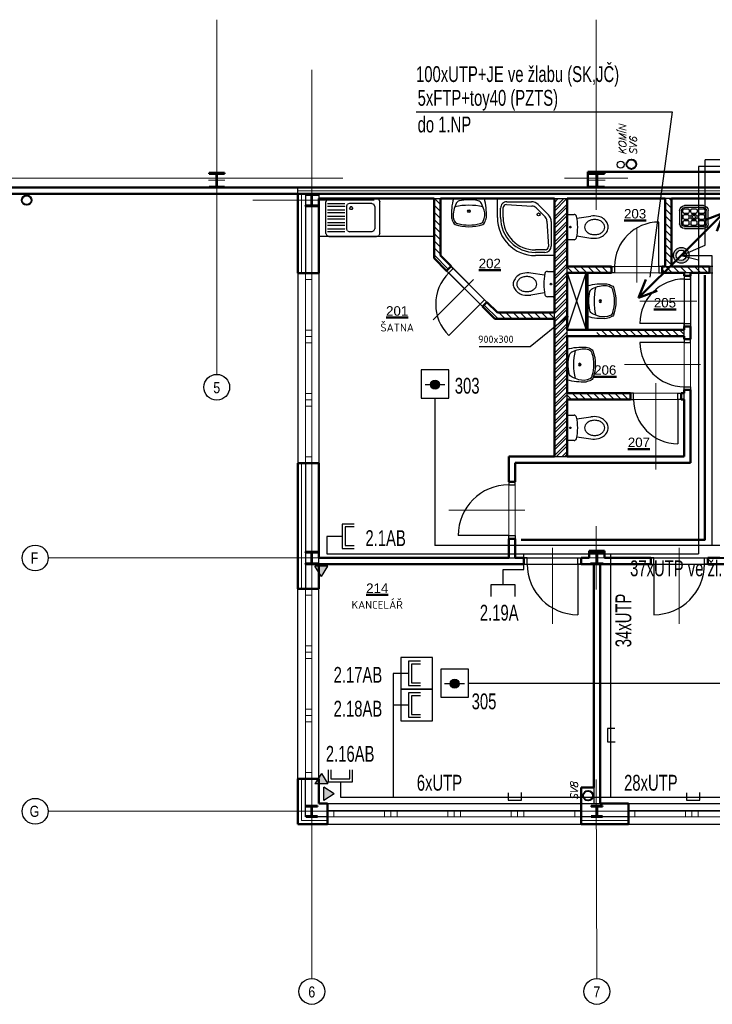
# Model space of a CAD drawing. Header units: millimetres. Extents: x -102634 to 407724, y -68883 to 155589.
# Tile 25 of 80: x 82334 to 93267, y 6270 to 21818. Entities that reach past the tile are written whole.
import ezdxf
from ezdxf.enums import TextEntityAlignment as Align
from ezdxf.lldxf.tags import DXFTag

# ---------------------------------------------------------------- set-up
doc = ezdxf.new("R2010")
doc.units = ezdxf.units.MM
doc.header["$LTSCALE"] = 20
for name, color, linetype in [('_EZS', 5, 'Continuous'), ('_hodiny', 1, 'Continuous'), ('_SK popis', 3, 'Continuous'), ('_strukturka', 3, 'Continuous'), ('_trasy', 34, 'Continuous'), ('CA_2D-WC (65x40)', 7, 'Continuous'), ('CA_drez pravouhly+odkap. plocha (85x60xEH87)', 7, 'Continuous'), ('CA_sprch. vana obloukova beze sten', 7, 'Continuous'), ('CA_umyvadlo 1 (55x45)', 7, 'Continuous'), ('CA_vylevka s mrizi (45x36)', 7, 'Continuous'), ('IN_SANITA', 7, 'Continuous')]:
    doc.layers.add(name, color=color, linetype=linetype)
for name, color, linetype, lineweight in [('CKDVERE_', 7, 'Continuous', 25), ('CKDVERE_NADROVINOU', 7, 'DASHDOT', 18), ('CKDVERE_OSY', 8, 'Continuous', 18), ('CKDVERE_ZARUBNE_RAM', 7, 'Continuous', 25), ('CKIZOLACE', 7, 'Continuous', 18), ('CKOKNA', 7, 'Continuous', 18), ('CKPOPISM', 7, 'Continuous', 50), ('CKPOPISM_POPIS', 3, 'Continuous', 25), ('CKRASTR', 7, 'DASHDOT', 18), ('CKRASTR_POPIS', 9, 'Continuous', 25), ('CKSTENY_NADROVINOU', 7, 'DASHDOT', 25), ('CKSTENY_PODROVINOU', 7, 'Continuous', 25), ('CKSTENY_REZ', 7, 'Continuous', 50), ('CKTEXTY_MALE', 8, 'Continuous', 18), ('CSPROFILY_OSY', 9, 'DASHDOT', 18), ('CSPROFILY_REZY', 7, 'Continuous', 50), ('pohledy', 7, 'Continuous', 25), ('srafy', 7, 'Continuous', 18), ('UT-zařízení', 7, 'Continuous', 30), ('ZTI-DEŠŤOVÁ-KANALIZACE', 7, 'KANALIZACE', 40)]:
    doc.layers.add(name, color=color, linetype=linetype, lineweight=lineweight)
doc.styles.add('Arial', font='arial.ttf', dxfattribs={"width": 0.8})
doc.styles.add('KURZIVA', font='italic__.ttf')
doc.styles.add('ROMANS', font='ic-romans.shx', dxfattribs={"width": 0.8})
doc.styles.get("Standard").update_dxf_attribs({"font": 'isocpeur.ttf'})
tags = doc.linetypes.add('DASHDOT', pattern=[25.4, 12.7, -6.35, 0, -6.35]).pattern_tags.tags
tags[10:11] = [DXFTag(74, 4), DXFTag(75, 0), DXFTag(340, '0'), DXFTag(46, 0.0), DXFTag(50, 0.0), DXFTag(44, 0.0), DXFTag(45, 0.0)]
tags[8:9] = [DXFTag(74, 4), DXFTag(75, 0), DXFTag(340, '0'), DXFTag(46, 0.0), DXFTag(50, 0.0), DXFTag(44, 0.0), DXFTag(45, 0.0)]
tags[6:7] = [DXFTag(74, 4), DXFTag(75, 0), DXFTag(340, '0'), DXFTag(46, 0.0), DXFTag(50, 0.0), DXFTag(44, 0.0), DXFTag(45, 0.0)]
tags[4:5] = [DXFTag(74, 4), DXFTag(75, 0), DXFTag(340, '0'), DXFTag(46, 0.0), DXFTag(50, 0.0), DXFTag(44, 0.0), DXFTag(45, 0.0)]
tags = doc.linetypes.add('DASHED', pattern=[19.05, 12.7, -6.35]).pattern_tags.tags
tags[6:7] = [DXFTag(74, 4), DXFTag(75, 0), DXFTag(340, '0'), DXFTag(46, 0.0), DXFTag(50, 0.0), DXFTag(44, 0.0), DXFTag(45, 0.0)]
tags[4:5] = [DXFTag(74, 4), DXFTag(75, 0), DXFTag(340, '0'), DXFTag(46, 0.0), DXFTag(50, 0.0), DXFTag(44, 0.0), DXFTag(45, 0.0)]
doc.linetypes.add('IZOLACE_POLYSTYREN_EXPANDOVANY', pattern='A,1,[224,CADKON.SHX,S=0.01,R=0,X=-0.5,Y=-1.74],-2', length=3)
doc.linetypes.add('IZOLACE_POLYSTYREN_PENOVY', pattern='A,0.001,[228,CADKON.SHX,S=0.1,R=0,X=0,Y=0],-2', length=2.001)
doc.linetypes.add('KANALIZACE', pattern='A,30,-3.5,["C",Standard,S=2.54,R=0,X=-3.81,Y=-1.27],-0.001', length=33.501)
doc.dimstyles.new('CADKON$7', dxfattribs={"dimscale": 100, "dimtxt": 2.5, "dimasz": 2.5, "dimexe": 1.8, "dimexo": 5, "dimgap": 0.6, "dimtad": 1, "dimrnd": 1, "dimtxsty": 'Standard', "dimblk1": 'OBLIQUE', "dimblk2": 'OBLIQUE', "dimsah": 1, "dimcen": 2.5, "dimadec": 1, "dimazin": 2, "dimtfac": 1, "dimtdec": 4, "dimtix": 1, "dimtmove": 0, "dimatfit": 3, "dimldrblk": 'DOTSMALL', "dimfxl": 5, "dimfxlon": 1, "dimtfill": 1, "dimtolj": 1, "dimarcsym": 0})

# ---------------------------------------------------------------- blocks, each defined once
blk = doc.blocks.new('OK')
h = blk.add_hatch(color=256)
edge = h.paths.add_edge_path()
edge.add_arc((0, 0), 71.5, 0, 360)
blk.add_line((-158, 2), (154, 2))
blk.add_lwpolyline([(217, -213), (217, 231), (-220, 231), (-220, -213)], close=True)
blk.add_circle((0, 0), 71.5)
blk = doc.blocks.new('stoupačka')
at = {"layer": '_trasy'}
h = blk.add_hatch(color=256, dxfattribs=at)
edge = h.paths.add_edge_path()
edge.add_arc((0, 0), 125, 90, 450)
edge = h.paths.add_edge_path(flags=16)
edge.add_arc((0, 0), 80.3, 90, 450)
at = {"layer": '_trasy', "lineweight": 50}
for p, q in [((0, 0), (673, 673)), ((673, 673), (381, 559)), ((673, 673), (562, 380)), ((0, 0), (-673, -673)), ((-673, -673), (-559, -381)), ((-673, -673), (-380, -562))]:
    blk.add_line(p, q, dxfattribs=at)
at = {"layer": '_trasy', "linetype": 'DASHED'}
for radius in [124, 80.6]:
    blk.add_circle((0, 0), radius, dxfattribs=at)
blk = doc.blocks.new('CK_S_EXT_HEAHEA180')
at = {"transparency": 33554687}
for p, q in [((-90, 85.5), (90, 85.5)), ((-90, 85.5), (-90, 76)), ((-90, 76), (-18, 76)), ((-3, -61), (-3, 61)), ((3, -61), (3, 61)), ((90, 76), (18, 76)), ((90, 85.5), (90, 76)), ((-90, -85.5), (-90, -76)), ((-90, -76), (-18, -76)), ((-90, -85.5), (90, -85.5)), ((90, -76), (18, -76)), ((90, -85.5), (90, -76))]:
    blk.add_line(p, q, dxfattribs=at)
for centre, start, end in [((-18, 61), 0, 90), ((18, 61), 90, 180), ((-18, -61), 270, 0), ((18, -61), 180, 270)]:
    blk.add_arc(centre, 15, start, end, dxfattribs=at)
blk = doc.blocks.new('CK_S_EXT_HEAHEA200')
at = {"transparency": 33554687}
for p, q in [((-100, 95), (100, 95)), ((-100, 95), (-100, 85)), ((-100, 85), (-21.25, 85)), ((-3.25, -67), (-3.25, 67)), ((3.25, -67), (3.25, 67)), ((100, 85), (21.25, 85)), ((100, 95), (100, 85)), ((-100, -95), (-100, -85)), ((-100, -85), (-21.25, -85)), ((-100, -95), (100, -95)), ((100, -85), (21.25, -85)), ((100, -95), (100, -85))]:
    blk.add_line(p, q, dxfattribs=at)
for centre, start, end in [((-21.25, 67), 0, 90), ((21.25, 67), 90, 180), ((-21.25, -67), 270, 0), ((21.25, -67), 180, 270)]:
    blk.add_arc(centre, 18, start, end, dxfattribs=at)
blk = doc.blocks.new('CK_S_EXT_HEAHEA240')
at = {"transparency": 33554687}
for p, q in [((-120, 115), (120, 115)), ((-120, 115), (-120, 103)), ((-120, 103), (-24.75, 103)), ((-3.75, -82), (-3.75, 82)), ((3.75, -82), (3.75, 82)), ((120, 103), (24.75, 103)), ((120, 115), (120, 103)), ((-120, -115), (-120, -103)), ((-120, -103), (-24.75, -103)), ((-120, -115), (120, -115)), ((120, -103), (24.75, -103)), ((120, -115), (120, -103))]:
    blk.add_line(p, q, dxfattribs=at)
for centre, start, end in [((-24.75, 82), 0, 90), ((24.75, 82), 90, 180), ((-24.75, -82), 270, 0), ((24.75, -82), 180, 270)]:
    blk.add_arc(centre, 21, start, end, dxfattribs=at)
blk = doc.blocks.new('drez pravouhly+odkap. plocha (85x60xEH87)_P')
at = {"layer": 'CA_drez pravouhly+odkap. plocha (85x60xEH87)', "linetype": 'ByBlock', "transparency": 33554687}
for p, q in [((-0.41, -0.015), (-0.375, 0)), ((-0.375, 0), (-0.1, 0)), ((-0.1, 0), (0.375, 0)), ((0.41, -0.015), (0.375, 0)), ((-0.41, -0.015), (-0.425, -0.05)), ((-0.425, -0.55), (-0.425, -0.05)), ((-0.4, -0.075), (-0.125, -0.075)), ((-0.125, -0.125), (-0.4, -0.125)), ((-0.1, -0.125), (-0.085, -0.09)), ((-0.1, -0.125), (-0.1, -0.475)), ((-0.05, -0.075), (-0.085, -0.09)), ((0.3, -0.075), (-0.05, -0.075)), ((-0.038, -0.128), (-0.05, -0.15)), ((-0.038, -0.172), (-0.05, -0.15)), ((-0.013, -0.128), (-0.038, -0.128)), ((0, -0.15), (-0.013, -0.128)), ((0, -0.15), (-0.013, -0.172)), ((0.3, -0.075), (0.335, -0.09)), ((0.35, -0.125), (0.335, -0.09)), ((0.35, -0.125), (0.35, -0.475)), ((0.41, -0.015), (0.425, -0.05)), ((0.425, -0.55), (0.425, -0.05)), ((-0.4, -0.175), (-0.125, -0.175)), ((-0.125, -0.225), (-0.4, -0.225)), ((-0.4, -0.275), (-0.125, -0.275)), ((-0.013, -0.172), (-0.038, -0.172)), ((-0.125, -0.325), (-0.4, -0.325)), ((-0.4, -0.375), (-0.125, -0.375)), ((-0.125, -0.425), (-0.4, -0.425)), ((-0.425, -0.55), (-0.41, -0.585)), ((-0.375, -0.6), (-0.41, -0.585)), ((-0.4, -0.475), (-0.125, -0.475)), ((-0.125, -0.525), (-0.4, -0.525)), ((-0.375, -0.6), (-0.1, -0.6)), ((-0.085, -0.51), (-0.1, -0.475)), ((-0.1, -0.6), (0.375, -0.6)), ((-0.085, -0.51), (-0.05, -0.525)), ((0.3, -0.525), (-0.05, -0.525)), ((0.335, -0.51), (0.3, -0.525)), ((0.335, -0.51), (0.35, -0.475)), ((0.375, -0.6), (0.41, -0.585)), ((0.425, -0.55), (0.41, -0.585))]:
    blk.add_line(p, q, dxfattribs=at)
blk = doc.blocks.new('umyvadlo 1 (55x45)_P')
at = {"layer": 'CA_umyvadlo 1 (55x45)', "linetype": 'ByBlock', "transparency": 33554687}
for points in [[(-0.245, 0, 0.077931), (-0.273, -0.301, 0.068031), (-0.244, -0.381, 0.244962), (-0.218, -0.408, 0.165243), (0.22, -0.408, 0.244752), (0.245, -0.381, 0.072964), (0.276, -0.295, 0.073303), (0.246, 0)], [(-0.199, -0.077, 0.13917), (-0.248, -0.297), (-0.237, -0.336, 0.309536), (-0.174, -0.392, 0.150009), (0.176, -0.392, 0.287481), (0.228, -0.356, 0.190467), (0.24, -0.184, 0.04778), (0.2, -0.077, 0.225267), (0.145, -0.033, 0.117325), (-0.154, -0.036, 0.189059), (-0.198, -0.074)]]:
    blk.add_lwpolyline(points, format="xyb", close=True, dxfattribs=at)
blk.add_lwpolyline([(-0.22, -0.127, -0.125328), (0.222, -0.127)], format="xyb", dxfattribs=at)
for radius in [0.0204, 0.0139]:
    blk.add_circle((0.001, -0.199), radius, dxfattribs=at)
blk = doc.blocks.new('2D-WC (65x40)_P')
at = {"layer": 'CA_2D-WC (65x40)', "linetype": 'ByBlock', "transparency": 33554687}
for p, q in [((0.03, -0.18), (0.03, 0.18)), ((0.05, 0.2), (0.14, 0.2)), ((0.185, 0.14), (0.404, 0.173)), ((0.185, -0.14), (0.404, -0.173)), ((0.14, -0.2), (0.05, -0.2))]:
    blk.add_line(p, q, dxfattribs=at)
blk.add_circle((0.083, 0), 0.0128, dxfattribs=at)
for centre, radius, start, end in [((0.05, 0.18), 0.0201, 90, 180), ((0.14, 0.16), 0.0402, 12.6081, 90), ((-0.573, 0), 0.771, 347.3919, 12.6081), ((0.456, -0.171), 0.348, 78.1176, 98.6985), ((0.476, -0.038), 0.214, 29.4763, 75.8981), ((0.397, 0), 0.0894, 151.7125, 180), ((0.43, -0.018), 0.127, 127.5847, 151.7125), ((0.452, -0.046), 0.163, 107.6829, 127.5847), ((0.466, -0.091), 0.21, 90, 107.6829), ((0.466, -0.091), 0.21, 72.3171, 90), ((0.481, -0.046), 0.163, 52.4153, 72.3171), ((0.502, -0.018), 0.127, 28.2875, 52.4153), ((0.536, 0), 0.0894, 0, 28.2875), ((0.536, 0), 0.0894, 331.7125, 0), ((0.542, 0), 0.138, 0, 29.4069), ((0.542, 0), 0.138, 330.5931, 0), ((0.397, 0), 0.0894, 180, 208.2875), ((0.43, 0.018), 0.127, 208.2875, 232.4153), ((0.452, 0.046), 0.163, 232.4153, 252.3171), ((0.466, 0.091), 0.21, 252.3171, 270), ((0.466, 0.091), 0.21, 270, 287.6829), ((0.476, 0.038), 0.214, 284.1019, 330.5237), ((0.481, 0.046), 0.163, 287.6829, 307.5847), ((0.502, 0.018), 0.127, 307.5847, 331.7125), ((0.05, -0.18), 0.0201, 180, 270), ((0.14, -0.16), 0.0402, 270, 347.3919), ((0.456, 0.171), 0.348, 261.3015, 281.8824)]:
    blk.add_arc(centre, radius, start, end, dxfattribs=at)
blk = doc.blocks.new('vylevka s mrizi (45x36)_P')
at = {"layer": 'CA_vylevka s mrizi (45x36)', "linetype": 'ByBlock', "transparency": 33554687}
for p, q in [((-0.217, -0.315), (-0.217, -0.105)), ((-0.187, -0.315), (-0.187, -0.105)), ((-0.165, -0.102), (-0.165, -0.132)), ((-0.085, -0.082), (-0.145, -0.082)), ((-0.145, -0.152), (-0.085, -0.152)), ((-0.142, -0.03), (0.158, -0.03)), ((-0.142, -0.06), (0.158, -0.06)), ((-0.065, -0.132), (-0.065, -0.102)), ((-0.042, -0.102), (-0.042, -0.132)), ((0.038, -0.082), (-0.022, -0.082)), ((-0.022, -0.152), (0.038, -0.152)), ((0.058, -0.132), (0.058, -0.102)), ((0.08, -0.102), (0.08, -0.132)), ((0.16, -0.082), (0.1, -0.082)), ((0.1, -0.152), (0.16, -0.152)), ((0.18, -0.132), (0.18, -0.102)), ((0.203, -0.105), (0.203, -0.315)), ((0.233, -0.105), (0.233, -0.315)), ((-0.165, -0.225), (-0.165, -0.195)), ((-0.165, -0.317), (-0.165, -0.287)), ((-0.145, -0.175), (-0.085, -0.175)), ((-0.085, -0.245), (-0.145, -0.245)), ((-0.145, -0.268), (-0.085, -0.268)), ((-0.065, -0.195), (-0.065, -0.225)), ((-0.065, -0.287), (-0.065, -0.317)), ((-0.042, -0.225), (-0.042, -0.195)), ((-0.042, -0.317), (-0.042, -0.287)), ((-0.022, -0.175), (0.038, -0.175)), ((0.038, -0.245), (-0.022, -0.245)), ((-0.022, -0.268), (0.038, -0.268)), ((0.058, -0.195), (0.058, -0.225)), ((0.058, -0.287), (0.058, -0.317)), ((0.08, -0.225), (0.08, -0.195)), ((0.08, -0.317), (0.08, -0.287)), ((0.1, -0.175), (0.16, -0.175)), ((0.16, -0.245), (0.1, -0.245)), ((0.1, -0.268), (0.16, -0.268)), ((0.18, -0.195), (0.18, -0.225)), ((0.18, -0.287), (0.18, -0.317)), ((-0.085, -0.337), (-0.145, -0.337)), ((0.158, -0.36), (-0.142, -0.36)), ((0.158, -0.39), (-0.142, -0.39)), ((0.073, -0.36), (-0.057, -0.36)), ((-0.057, -0.36), (0.073, -0.36)), ((-0.057, -0.36), (-0.057, -0.36)), ((0.038, -0.337), (-0.022, -0.337)), ((0.073, -0.36), (0.073, -0.36)), ((0.16, -0.337), (0.1, -0.337))]:
    blk.add_line(p, q, dxfattribs=at)
blk.add_circle((0.008, -0.21), 0.025, dxfattribs=at)
for centre, radius, start, end in [((-0.142, -0.105), 0.075, 90, 180), ((-0.142, -0.105), 0.045, 90, 180), ((-0.145, -0.102), 0.02, 90, 180), ((-0.145, -0.132), 0.02, 180, 270), ((-0.085, -0.102), 0.02, 0, 90), ((-0.085, -0.132), 0.02, 270, 0), ((-0.022, -0.102), 0.02, 90, 180), ((-0.022, -0.132), 0.02, 180, 270), ((0.038, -0.102), 0.02, 0, 90), ((0.038, -0.132), 0.02, 270, 0), ((0.1, -0.102), 0.02, 90, 180), ((0.1, -0.132), 0.02, 180, 270), ((0.158, -0.105), 0.075, 0, 90), ((0.158, -0.105), 0.045, 0, 90), ((0.16, -0.102), 0.02, 0, 90), ((0.16, -0.132), 0.02, 270, 0), ((-0.145, -0.195), 0.02, 90, 180), ((-0.145, -0.225), 0.02, 180, 270), ((-0.145, -0.287), 0.02, 90, 180), ((-0.085, -0.195), 0.02, 0, 90), ((-0.085, -0.225), 0.02, 270, 0), ((-0.085, -0.287), 0.02, 0, 90), ((-0.022, -0.195), 0.02, 90, 180), ((-0.022, -0.225), 0.02, 180, 270), ((-0.022, -0.287), 0.02, 90, 180), ((0.038, -0.195), 0.02, 0, 90), ((0.038, -0.225), 0.02, 270, 0), ((0.038, -0.287), 0.02, 0, 90), ((0.1, -0.195), 0.02, 90, 180), ((0.1, -0.225), 0.02, 180, 270), ((0.1, -0.287), 0.02, 90, 180), ((0.16, -0.195), 0.02, 0, 90), ((0.16, -0.225), 0.02, 270, 0), ((0.16, -0.287), 0.02, 0, 90), ((-0.142, -0.315), 0.075, 180, 270), ((-0.142, -0.315), 0.045, 180, 270), ((-0.145, -0.317), 0.02, 180, 270), ((-0.085, -0.317), 0.02, 270, 0), ((-0.022, -0.317), 0.02, 180, 270), ((0.038, -0.317), 0.02, 270, 0), ((0.1, -0.317), 0.02, 180, 270), ((0.158, -0.315), 0.045, 270, 0), ((0.158, -0.315), 0.075, 270, 0), ((0.16, -0.317), 0.02, 270, 0)]:
    blk.add_arc(centre, radius, start, end, dxfattribs=at)
blk = doc.blocks.new('CKBL2112015101806', base_point=(88613, 14375))
blk = doc.blocks.new('CKBL2112015102041', base_point=(89674, 17820))
blk = doc.blocks.new('CKBL2112015102130', base_point=(91614, 18030))
blk = doc.blocks.new('CKBL2010716102934', base_point=(90355, 16430))
blk = doc.blocks.new('CKBL2010716102941', base_point=(91894, 14791))
blk = doc.blocks.new('CKBL2010716103042', base_point=(89426, 10527))
blk = doc.blocks.new('sprch. vana obloukova beze sten_P')
at = {"layer": 'CA_sprch. vana obloukova beze sten', "linetype": 'ByBlock', "transparency": 33554687}
for p, q in [((0, 0.9), (0.3, 0.9)), ((0, 0), (0, 0.9)), ((0.143, 0.81), (0.3, 0.81)), ((0.15, 0.85), (0.3, 0.85)), ((0.05, 0.362), (0.05, 0.75)), ((0.118, 0.354), (0.093, 0.757)), ((0.256, 0.094), (0.094, 0.256)), ((0.29, 0.147), (0.147, 0.29)), ((0.81, 0.3), (0.81, 0.143)), ((0.85, 0.3), (0.85, 0.15)), ((0.9, 0.3), (0.9, 0)), ((0.9, 0), (0, 0)), ((0.757, 0.093), (0.354, 0.118)), ((0.75, 0.05), (0.362, 0.05))]:
    blk.add_line(p, q, dxfattribs=at)
blk.add_circle((0.25, 0.25), 0.0245, dxfattribs=at)
for centre, radius, start, end in [((0.15, 0.75), 0.1, 90, 180), ((0.143, 0.76), 0.05, 90, 183.4792), ((0.3, 0.3), 0.6, 0, 90), ((0.3, 0.3), 0.55, 0, 90), ((0.3, 0.3), 0.51, 0, 90), ((0.2, 0.362), 0.15, 180, 225), ((0.218, 0.36), 0.1, 183.4792, 225), ((0.362, 0.2), 0.15, 225, 270), ((0.36, 0.218), 0.1, 225, 266.5208), ((0.75, 0.15), 0.1, 270, 0), ((0.76, 0.143), 0.05, 266.5208, 0)]:
    blk.add_arc(centre, radius, start, end, dxfattribs=at)
blk = doc.blocks.new('_OBLIQUE')
at = {"color": 0, "linetype": 'ByBlock', "transparency": 33554687}
blk.add_line((-0.5, -0.5), (0.5, 0.5), dxfattribs=at)
blk = doc.blocks.new('CKBL2010716102927', base_point=(93377, 16640))
blk = doc.blocks.new('SK2_stěna')
for p, q in [((429, 192), (241, 192)), ((241, 192), (241, -192)), ((241, 0), (0, 0)), ((429, 149), (288, 149)), ((288, 149), (288, -147)), ((288, -147), (429, -147)), ((241, -192), (429, -192))]:
    blk.add_line(p, q)
blk = doc.blocks.new('SK1_stěna')
for p, q in [((429, 192), (241, 192)), ((241, 192), (241, -192)), ((241, 0), (0, 0)), ((241, -192), (429, -192))]:
    blk.add_line(p, q)
blk = doc.blocks.new('žlab soklový')
at = {"layer": '_trasy'}
h = blk.add_hatch(color=256, dxfattribs=at)
edge = h.paths.add_edge_path()
edge.add_line((395, 0), (557, -103))
edge = h.paths.add_edge_path()
edge.add_line((395, 0), (557, 103))
edge = h.paths.add_edge_path()
edge.add_line((557, -103), (557, 103))
h.paths.add_polyline_path([(0, -103), (0, 103), (162, 0)])
at = {"layer": '_trasy', "linetype": 'Continuous'}
for p, q in [((162, 0), (0, 103)), ((0, -103), (0, 103)), ((162, 0), (0, -103))]:
    blk.add_line(p, q, dxfattribs=at)

msp = doc.modelspace()

# ---------------------------------------------------------------- hatches: boundary and pattern name
at = {"layer": 'srafy'}
h = msp.add_hatch(dxfattribs=at)
h.set_pattern_fill('ANSI31', color=256, scale=25, angle=90, style=0)
h.paths.add_polyline_path([(88974, 18993), (88974, 18093), (89142, 17926), (89071, 17855), (88874, 18052), (88874, 18993)])
h.paths.add_polyline_path([(89707, 17360), (89874, 17193), (90774, 17193), (90774, 17093), (89833, 17093), (89637, 17290)])
h = msp.add_hatch(dxfattribs=at)
h.set_pattern_fill('ANSI32', color=256, scale=10, style=0)
h.paths.add_polyline_path([(90974, 16823), (90974, 16923), (90974, 17822), (90974, 17823), (90974, 17923), (90974, 18993), (90774, 18993), (90774, 17193), (90774, 17093), (90774, 16554), (90974, 16495)])
h.paths.add_polyline_path([(90974, 15923), (90974, 16495), (90774, 16554), (90774, 14923), (90974, 14923), (90974, 15823)])
h.paths.add_polyline_path([(90610, 18337), (91138, 18337), (91138, 18007), (90610, 18007)], flags=24)
h = msp.add_hatch(dxfattribs=at)
h.set_pattern_fill('ANSI31', color=256, scale=25, angle=90, style=0)
h.paths.add_polyline_path([(90974, 15923), (90974, 15823), (91444, 15823), (91444, 15923)])
h.paths.add_polyline_path([(91444, 17823), (91444, 17923), (90974, 17923), (90974, 17823)])
h.paths.add_polyline_path([(92524, 17923), (92624, 17923), (93224, 17923), (93224, 17823), (92924, 17823), (92824, 17823), (92474, 17823), (92474, 17923)])
h.paths.add_polyline_path([(91444, 16923), (91444, 16823), (92824, 16823), (92824, 16923)])
h.paths.add_polyline_path([(91674, 17823), (91674, 17923), (91444, 17923), (91444, 17823)])
h.paths.add_polyline_path([(91974, 15923), (91974, 15823), (91444, 15823), (91444, 15923)])
h.paths.add_polyline_path([(94024, 17923), (94024, 17823), (94124, 17823), (94124, 17923)])
h.paths.add_polyline_path([(92624, 18993), (92524, 18993), (92524, 17923), (92624, 17923)])
h.paths.add_polyline_path([(94124, 17823), (94224, 17823), (94224, 18993), (94124, 18993), (94124, 17923)])

# ---------------------------------------------------------------- linework, layer by layer
at = {"layer": '_EZS'}
for p, q in [((92777, 18097), (93259, 18097)), ((93259, 18097), (93259, 13517)), ((88889, 15844), (88889, 13517)), ((95275, 13517), (88889, 13517)), ((89417, 11342), (94279, 11342))]:
    msp.add_line(p, q, dxfattribs=at)
at = {"layer": '_hodiny'}
for p, q in [((93152, 18258), (93152, 19605)), ((97239, 19605), (93152, 19605)), ((92777, 18097), (93152, 18258))]:
    msp.add_line(p, q, dxfattribs=at)
at = {"layer": '_strukturka'}
for p, q in [((93048, 19499), (93048, 13382)), ((97625, 19499), (93048, 19499)), ((92777, 18097), (93048, 18026)), ((87182, 13660), (87182, 13382)), ((87182, 13382), (91667, 13382)), ((90293, 13137), (90293, 13382)), ((91667, 9543), (91667, 13382)), ((91667, 13382), (93048, 13382)), ((89964, 13137), (90293, 13137)), ((88229, 11495), (88229, 9543)), ((91728, 10625), (91612, 10625)), ((91612, 10625), (91612, 10416)), ((91612, 10416), (91733, 10416)), ((87396, 9543), (103225, 9543)), ((90045, 9610), (90045, 9495)), ((90045, 9495), (90253, 9495)), ((90253, 9495), (90253, 9616)), ((92860, 9610), (92860, 9495)), ((92860, 9495), (93069, 9495)), ((93069, 9495), (93069, 9616))]:
    msp.add_line(p, q, dxfattribs=at)
at = {"layer": '_strukturka', "linetype": 'DASHED', "ltscale": 0.5}
for points in [[(88350, 11245), (88850, 11245), (88850, 11745), (88350, 11745)], [(88350, 10745), (88850, 10745), (88850, 11245), (88350, 11245)]]:
    msp.add_lwpolyline(points, close=True, dxfattribs=at)
at = {"layer": '_trasy'}
for p, q in [((88593, 20362), (92632, 20362)), ((92632, 20362), (92282, 17754))]:
    msp.add_line(p, q, dxfattribs=at)
at = {"layer": '_trasy', "lineweight": 50}
msp.add_lwpolyline([(93151, 17785), (93151, 13606), (90248, 13606)], dxfattribs=at)
at = {"layer": 'CKDVERE_'}
for p, q in [((92424, 17923), (92424, 18623)), ((89601, 17325), (89106, 16830)), ((92824, 17023), (92124, 17023)), ((92824, 16723), (92124, 16723)), ((92724, 15823), (92724, 15123)), ((90054, 13673), (89254, 13673)), ((91144, 13223), (91144, 12423)), ((92344, 13223), (92344, 12423))]:
    msp.add_line(p, q, dxfattribs=at)
for centre, radius, start, end in [((92424, 17923), 700, 90, 180), ((89601, 17325), 700, 135, 225), ((92824, 17023), 700, 90, 180), ((92824, 16723), 700, 180, 270), ((92724, 15823), 700, 180, 270), ((90054, 13673), 800, 90, 180), ((91144, 13223), 800, 180, 270), ((92344, 13223), 800, 270, 0)]:
    msp.add_arc(centre, radius, start, end, dxfattribs=at)
at = {"layer": 'CKDVERE_NADROVINOU'}
for p, q in [((89672, 17396), (89177, 17891)), ((92424, 17923), (91724, 17923)), ((89601, 17325), (89106, 17820)), ((92424, 17823), (91724, 17823)), ((92824, 17023), (92824, 17723)), ((92924, 17023), (92924, 17723)), ((92824, 16723), (92824, 16023)), ((92924, 16723), (92924, 16023)), ((92724, 15923), (92024, 15923)), ((92724, 15823), (92024, 15823)), ((90054, 13673), (90054, 14473)), ((90154, 13673), (90154, 14473)), ((91144, 13323), (90344, 13323)), ((91144, 13223), (90344, 13223)), ((92344, 13323), (93144, 13323)), ((92344, 13223), (93144, 13223))]:
    msp.add_line(p, q, dxfattribs=at)
at = {"layer": 'CKDVERE_OSY'}
for p, q in [((92074, 17668), (92074, 18520)), ((88859, 17078), (89495, 17714)), ((92124, 17373), (93024, 17373)), ((91879, 16373), (93079, 16373)), ((92374, 16078), (92374, 14718)), ((90309, 14073), (89109, 14073)), ((90744, 13478), (90744, 12278)), ((92744, 12278), (92744, 13478))]:
    msp.add_line(p, q, dxfattribs=at)
at = {"layer": 'CKDVERE_ZARUBNE_RAM'}
for p, q in [((89142, 17926), (89071, 17855)), ((89106, 17820), (89177, 17891)), ((89177, 17891), (89142, 17926)), ((91674, 17923), (91724, 17923)), ((91674, 17823), (91674, 17923)), ((91724, 17923), (91724, 17823)), ((92474, 17923), (92424, 17923)), ((92424, 17923), (92424, 17823)), ((92474, 17823), (92474, 17923)), ((93274, 17923), (93224, 17923)), ((93224, 17923), (93224, 17823)), ((89071, 17855), (89106, 17820)), ((91724, 17823), (91674, 17823)), ((92424, 17823), (92474, 17823)), ((92824, 17773), (92824, 17723)), ((92924, 17773), (92824, 17773)), ((92924, 17723), (92924, 17773)), ((93224, 17823), (93274, 17823)), ((92824, 17723), (92924, 17723)), ((89601, 17325), (89672, 17396)), ((89637, 17290), (89601, 17325)), ((89707, 17360), (89637, 17290)), ((89672, 17396), (89707, 17360)), ((92824, 16973), (92824, 17023)), ((92824, 17023), (92924, 17023)), ((92924, 16973), (92824, 16973)), ((92924, 17023), (92924, 16973)), ((92824, 16773), (92824, 16723)), ((92924, 16773), (92824, 16773)), ((92824, 16723), (92924, 16723)), ((92924, 16723), (92924, 16773)), ((92824, 15973), (92824, 16023)), ((92824, 16023), (92924, 16023)), ((92924, 16023), (92924, 15973)), ((92024, 15923), (91974, 15923)), ((91974, 15923), (91974, 15823)), ((92024, 15823), (92024, 15923)), ((92724, 15823), (92724, 15923)), ((92724, 15923), (92774, 15923)), ((92774, 15923), (92774, 15823)), ((92924, 15973), (92824, 15973)), ((91974, 15823), (92024, 15823)), ((92774, 15823), (92724, 15823)), ((90054, 14523), (90054, 14473)), ((90154, 14523), (90054, 14523)), ((90054, 14473), (90154, 14473)), ((90154, 14473), (90154, 14523)), ((90054, 13623), (90054, 13673)), ((90054, 13673), (90154, 13673)), ((90154, 13623), (90054, 13623)), ((90154, 13673), (90154, 13623)), ((90344, 13323), (90294, 13323)), ((90294, 13323), (90294, 13223)), ((90294, 13223), (90344, 13223)), ((90344, 13223), (90344, 13323)), ((91144, 13223), (91144, 13323)), ((91144, 13323), (91194, 13323)), ((91194, 13223), (91144, 13223)), ((91194, 13323), (91194, 13223)), ((92344, 13323), (92294, 13323)), ((92294, 13323), (92294, 13223)), ((92294, 13223), (92344, 13223)), ((92344, 13223), (92344, 13323)), ((93144, 13223), (93144, 13323)), ((93144, 13323), (93194, 13323)), ((93194, 13223), (93144, 13223)), ((93194, 13323), (93194, 13223))]:
    msp.add_line(p, q, dxfattribs=at)
at = {"layer": 'CKIZOLACE', "linetype": 'IZOLACE_POLYSTYREN_PENOVY', "ltscale": 5}
msp.add_lwpolyline([(86724, 19118), (98159, 19118)], dxfattribs=at)
at = {"layer": 'CKIZOLACE', "linetype": 'IZOLACE_POLYSTYREN_EXPANDOVANY', "ltscale": 3}
for points in [[(86784, 19068), (86784, 17818)], [(86784, 14818), (86784, 12833)], [(87194, 9173), (86784, 9173), (86784, 9833)], [(91944, 9173), (91194, 9173)]]:
    msp.add_lwpolyline(points, dxfattribs=at)
at = {"layer": 'CKOKNA'}
for p, q in [((86844, 17718), (86844, 17818)), ((86844, 17818), (86944, 17818)), ((86944, 17718), (86944, 17818)), ((86844, 17718), (86844, 16918)), ((86844, 17718), (86944, 17718)), ((86944, 17718), (86944, 16918)), ((86844, 16818), (86844, 16918)), ((86844, 16918), (86944, 16918)), ((86844, 16818), (86944, 16818)), ((86844, 16718), (86844, 16818)), ((86944, 16818), (86944, 16918)), ((86944, 16718), (86944, 16818)), ((86844, 16718), (86844, 15918)), ((86844, 16718), (86944, 16718)), ((86944, 16718), (86944, 15918)), ((86844, 15818), (86844, 15918)), ((86844, 15918), (86944, 15918)), ((86944, 15818), (86944, 15918)), ((86844, 15818), (86944, 15818)), ((86844, 15718), (86844, 15818)), ((86844, 15718), (86844, 14918)), ((86844, 15718), (86944, 15718)), ((86944, 15718), (86944, 15818)), ((86944, 15718), (86944, 14918)), ((86844, 14918), (86944, 14918)), ((86844, 14918), (86844, 14818)), ((86844, 14818), (86944, 14818)), ((86944, 14918), (86944, 14818)), ((86844, 12733), (86844, 12833)), ((86844, 12833), (86944, 12833)), ((86944, 12733), (86944, 12833)), ((86844, 11933), (86844, 12733)), ((86844, 12733), (86944, 12733)), ((86944, 11933), (86944, 12733)), ((86844, 11933), (86944, 11933)), ((86844, 11933), (86844, 11833)), ((86844, 11833), (86944, 11833)), ((86844, 11833), (86844, 11733)), ((86944, 11933), (86944, 11833)), ((86944, 11833), (86944, 11733)), ((86844, 10933), (86844, 11733)), ((86844, 11733), (86944, 11733)), ((86944, 10933), (86944, 11733)), ((86844, 10933), (86944, 10933)), ((86844, 10933), (86844, 10833)), ((86944, 10933), (86944, 10833)), ((86844, 10833), (86944, 10833)), ((86844, 10833), (86844, 10733)), ((86844, 9933), (86844, 10733)), ((86844, 10733), (86944, 10733)), ((86944, 10833), (86944, 10733)), ((86944, 9933), (86944, 10733)), ((86844, 9933), (86944, 9933)), ((86844, 9933), (86844, 9833)), ((86844, 9833), (86944, 9833)), ((86944, 9933), (86944, 9833)), ((87294, 9333), (87194, 9333)), ((87194, 9233), (87194, 9333)), ((87294, 9333), (88094, 9333)), ((87294, 9233), (87294, 9333)), ((88194, 9333), (88094, 9333)), ((88094, 9233), (88094, 9333)), ((88194, 9233), (88194, 9333)), ((88294, 9333), (88194, 9333)), ((88294, 9333), (89094, 9333)), ((88294, 9233), (88294, 9333)), ((89194, 9333), (89094, 9333)), ((89094, 9233), (89094, 9333)), ((89194, 9233), (89194, 9333)), ((89294, 9333), (89194, 9333)), ((89294, 9333), (90094, 9333)), ((89294, 9233), (89294, 9333)), ((90194, 9333), (90094, 9333)), ((90094, 9233), (90094, 9333)), ((90194, 9233), (90194, 9333)), ((90294, 9333), (90194, 9333)), ((90294, 9333), (91094, 9333)), ((90294, 9233), (90294, 9333)), ((91094, 9333), (91194, 9333)), ((91094, 9233), (91094, 9333)), ((91194, 9233), (91194, 9333)), ((92044, 9333), (91944, 9333)), ((91944, 9233), (91944, 9333)), ((92044, 9333), (92844, 9333)), ((92044, 9233), (92044, 9333)), ((92944, 9333), (92844, 9333)), ((92844, 9233), (92844, 9333)), ((92944, 9233), (92944, 9333)), ((93044, 9333), (92944, 9333)), ((93044, 9333), (93844, 9333)), ((93044, 9233), (93044, 9333)), ((87294, 9233), (87194, 9233)), ((87294, 9233), (88094, 9233)), ((88194, 9233), (88094, 9233)), ((88294, 9233), (88194, 9233)), ((88294, 9233), (89094, 9233)), ((89194, 9233), (89094, 9233)), ((89294, 9233), (89194, 9233)), ((89294, 9233), (90094, 9233)), ((90194, 9233), (90094, 9233)), ((90294, 9233), (90194, 9233)), ((90294, 9233), (91094, 9233)), ((91094, 9233), (91194, 9233)), ((92044, 9233), (91944, 9233)), ((92044, 9233), (92844, 9233)), ((92944, 9233), (92844, 9233)), ((93044, 9233), (92944, 9233)), ((93044, 9233), (93844, 9233))]:
    msp.add_line(p, q, dxfattribs=at)
at = {"layer": 'CKRASTR'}
for p, q in [((85444, 16218), (85444, 21818)), ((91432, 18818), (91432, 21818)), ((86944, 6677), (86944, 21026)), ((86944, 6677), (86944, 21026)), ((49931, 19318), (87432, 19318)), ((90932, 19318), (91932, 19318)), ((86014, 18968), (87931, 18968)), ((91432, 12818), (91432, 13818)), ((82782, 13318), (87444, 13318)), ((90922, 13318), (91932, 13318)), ((91445, 6678), (91432, 9818)), ((82782, 9318), (104444, 9318))]:
    msp.add_line(p, q, dxfattribs=at)
at = {"layer": 'CKRASTR_POPIS'}
for centre in [(85444, 16014), (82578, 13318), (82578, 9318), (86944, 6474), (91444, 6474)]:
    msp.add_circle(centre, 204, dxfattribs=at)
at = {"layer": 'CKSTENY_NADROVINOU'}
for p, q in [((90294, 13323), (91194, 13323)), ((90294, 13223), (91194, 13223)), ((92294, 13323), (93194, 13323)), ((92294, 13223), (93194, 13223))]:
    msp.add_line(p, q, dxfattribs=at)
at = {"layer": 'CKSTENY_PODROVINOU'}
for p, q in [((86724, 19068), (86724, 19168)), ((86724, 19168), (98159, 19168)), ((86724, 19068), (86724, 19168)), ((86844, 19068), (86724, 19068)), ((86724, 19068), (98159, 19068)), ((86844, 19068), (86844, 17818)), ((87054, 19068), (87054, 18993)), ((97564, 19068), (87054, 19068)), ((88874, 18993), (88974, 18993)), ((90774, 18993), (90974, 18993)), ((92624, 18993), (92524, 18993)), ((89142, 17926), (89707, 17360)), ((86724, 17818), (86724, 14818)), ((86844, 17818), (86724, 17818)), ((87054, 17818), (87054, 14818)), ((89071, 17855), (89637, 17290)), ((92924, 17823), (92824, 17823)), ((92824, 17773), (92824, 16973)), ((92924, 17773), (92924, 16973)), ((90774, 17093), (90774, 17193)), ((90974, 16823), (90974, 16923)), ((92824, 16823), (92824, 16923)), ((90974, 15823), (90974, 15923)), ((86844, 14818), (86724, 14818)), ((86844, 14818), (86844, 12833)), ((87054, 13223), (87054, 13323)), ((86724, 9833), (86724, 12833)), ((86844, 12833), (86724, 12833)), ((87054, 9833), (87054, 12833)), ((86844, 9833), (86724, 9833)), ((86844, 9233), (86844, 9833)), ((91394, 9693), (91394, 9443)), ((87194, 9443), (91194, 9443)), ((91194, 9443), (91394, 9443)), ((91394, 9443), (91494, 9443)), ((91944, 9443), (96944, 9443)), ((87194, 9233), (86844, 9233)), ((87194, 9233), (87194, 9113)), ((91944, 9233), (91194, 9233)), ((91194, 9233), (91194, 9113)), ((91944, 9233), (91944, 9113)), ((87194, 9113), (91194, 9113)), ((91944, 9113), (96944, 9113))]:
    msp.add_line(p, q, dxfattribs=at)
at = {"layer": 'CKSTENY_PODROVINOU', "color": 0, "linetype": 'Continuous'}
for p, q in [((90974, 17823), (90974, 17923)), ((92524, 17923), (92624, 17923)), ((92824, 15823), (92824, 15923)), ((90774, 14923), (90974, 14923)), ((90054, 13323), (90154, 13323)), ((91394, 13223), (91494, 13223))]:
    msp.add_line(p, q, dxfattribs=at)
at = {"layer": 'CKSTENY_REZ'}
for p, q in [((91304, 19168), (91304, 19418)), ((91304, 19418), (97324, 19418)), ((61324, 19168), (98159, 19168)), ((61224, 19068), (87054, 19068)), ((86724, 19068), (87054, 19068)), ((87054, 19068), (86724, 19068)), ((86724, 19068), (86724, 17818)), ((87054, 19068), (87054, 19068)), ((87054, 19068), (97564, 19068)), ((87054, 18993), (88874, 18993)), ((87054, 17818), (87054, 18993)), ((88874, 18993), (88874, 18052)), ((88974, 18993), (88974, 18093)), ((88974, 18993), (90774, 18993)), ((90774, 17193), (90774, 18993)), ((90974, 17923), (90974, 18993)), ((90974, 18993), (92524, 18993)), ((92524, 17923), (92524, 18993)), ((92624, 17923), (92624, 18993)), ((92624, 18993), (94124, 18993)), ((88874, 18052), (89071, 17855)), ((89142, 17926), (88974, 18093)), ((89071, 17855), (89142, 17926)), ((90974, 17923), (91674, 17923)), ((91674, 17923), (91674, 17823)), ((92474, 17923), (92524, 17923)), ((92474, 17923), (92474, 17823)), ((93224, 17923), (92624, 17923)), ((93224, 17923), (93224, 17823)), ((86724, 17818), (87054, 17818)), ((90974, 16923), (90974, 17823)), ((90974, 17823), (91674, 17823)), ((91274, 17823), (91274, 16923)), ((91299, 17823), (91299, 16923)), ((92824, 17823), (92474, 17823)), ((92824, 17773), (92824, 17823)), ((92824, 17773), (92924, 17773)), ((93224, 17823), (92924, 17823)), ((92924, 17773), (92924, 17823)), ((89637, 17290), (89707, 17360)), ((89637, 17290), (89833, 17093)), ((89874, 17193), (89707, 17360)), ((90774, 17193), (89874, 17193)), ((90774, 17093), (89833, 17093)), ((90774, 14923), (90774, 17093)), ((92824, 16973), (92924, 16973)), ((92824, 16923), (92824, 16973)), ((92924, 16773), (92924, 16973)), ((92824, 16923), (90974, 16923)), ((90974, 15923), (90974, 16823)), ((92824, 16823), (90974, 16823)), ((92824, 16773), (92824, 16823)), ((92824, 16773), (92924, 16773)), ((91974, 15923), (90974, 15923)), ((91974, 15923), (91974, 15823)), ((92824, 15923), (92774, 15923)), ((92774, 15923), (92774, 15823)), ((92824, 15973), (92924, 15973)), ((92824, 15923), (92824, 15973)), ((92924, 14823), (92924, 15973)), ((90974, 14923), (90974, 15823)), ((91974, 15823), (90974, 15823)), ((92824, 15823), (92774, 15823)), ((92824, 14923), (92824, 15823)), ((86724, 14818), (87054, 14818)), ((86724, 14818), (86724, 12833)), ((87054, 13323), (87054, 14818)), ((90054, 14923), (90774, 14923)), ((90054, 14523), (90054, 14923)), ((90154, 14823), (92924, 14823)), ((90154, 14523), (90154, 14823)), ((90974, 14923), (92824, 14923)), ((90154, 14523), (90054, 14523)), ((90054, 13323), (90054, 13623)), ((90154, 13623), (90054, 13623)), ((90154, 13323), (90154, 13623)), ((91324, 13323), (91324, 13433)), ((91324, 13433), (91564, 13433)), ((91564, 13433), (91564, 13323)), ((87054, 13323), (90054, 13323)), ((87054, 13223), (90294, 13223)), ((87054, 13223), (87054, 12833)), ((90154, 13323), (90294, 13323)), ((90294, 13323), (90294, 13223)), ((91194, 13323), (91194, 13223)), ((91194, 13323), (91324, 13323)), ((91194, 13223), (91394, 13223)), ((91394, 13223), (91394, 9693)), ((91494, 13223), (92294, 13223)), ((91494, 13223), (91494, 9443)), ((91564, 13323), (92294, 13323)), ((92294, 13323), (92294, 13223)), ((93194, 13323), (93194, 13223)), ((93194, 13323), (94224, 13323)), ((93194, 13223), (99564, 13223)), ((86724, 12833), (87054, 12833)), ((86724, 9833), (87054, 9833)), ((86724, 9833), (86724, 9113)), ((87054, 9833), (87054, 9443)), ((91194, 9443), (91194, 9693)), ((91194, 9693), (91394, 9693)), ((87194, 9443), (87054, 9443)), ((87194, 9113), (87194, 9443)), ((91194, 9113), (91194, 9443)), ((91944, 9443), (91494, 9443)), ((91944, 9113), (91944, 9443)), ((87194, 9113), (86724, 9113)), ((91944, 9113), (91194, 9113))]:
    msp.add_line(p, q, dxfattribs=at)
at = {"layer": 'CSPROFILY_OSY'}
for p, q in [((85574, 19283), (85314, 19283)), ((85444, 19408), (85444, 19158)), ((91574, 19283), (91314, 19283)), ((91444, 19408), (91444, 19158)), ((86944, 18863), (86944, 19073)), ((86834, 18968), (87054, 18968)), ((86944, 13213), (86944, 13423)), ((91444, 13213), (91444, 13423)), ((86834, 13318), (87054, 13318)), ((91334, 13318), (91554, 13318)), ((86944, 9223), (86944, 9414)), ((91444, 9223), (91444, 9414)), ((91344, 9318), (91544, 9318))]:
    msp.add_line(p, q, dxfattribs=at)
at = {"layer": 'IN_SANITA', "linetype": 'Continuous'}
msp.add_line((88874, 18393), (87054, 18393), dxfattribs=at)
at = {"layer": 'pohledy'}
for p, q in [((90974, 16923), (91274, 17823)), ((90974, 17823), (91274, 16923))]:
    msp.add_line(p, q, dxfattribs=at)
at = {"layer": 'UT-zařízení', "ltscale": 400}
msp.add_circle((91822, 19529), 55, dxfattribs=at)
at = {"layer": 'ZTI-DEŠŤOVÁ-KANALIZACE'}
for centre in [(91989, 19535), (82444, 18968), (91305, 9565)]:
    msp.add_circle(centre, 75, dxfattribs=at)

# ---------------------------------------------------------------- block references
at = {"layer": '_EZS'}
for p in [(88890, 16057), (89199, 11333)]:
    msp.add_blockref('OK', p, dxfattribs=at)
at = {"layer": '_strukturka'}
for name, p in [('SK2_stěna', (87182, 13660)), ('SK2_stěna', (88229, 11495)), ('SK2_stěna', (88229, 10995)), ('žlab soklový', (87133, 9594))]:
    msp.add_blockref(name, p, dxfattribs=at)
at = {"layer": '_strukturka', "xscale": -1, "rotation": 90}
msp.add_blockref('žlab soklový', (87097, 13187), dxfattribs=at)
at = {"layer": '_strukturka'}
for name, p, rotation in [('SK1_stěna', (89964, 13137), 270), ('žlab soklový', (87097, 9754), 90), ('SK2_stěna', (87396, 9543), 90)]:
    msp.add_blockref(name, p, dxfattribs=dict(at, rotation=rotation))
at = {"layer": '_trasy'}
msp.add_blockref('stoupačka', (92777, 18097), dxfattribs=at)
at = {"layer": 'CKPOPISM'}
ref = msp.add_blockref('CKBL2112015102130', (92048, 18679), dxfattribs=dict(at, xscale=0.5, yscale=0.5, zscale=0.5))
ref.add_attrib('CISLO', '%%U203', dxfattribs={"height": 150, "style": 'Arial'}).set_placement((92048, 18679), align=Align.CENTER)
ref = msp.add_blockref('CKBL2112015102041', (89754, 17894), dxfattribs=dict(at, xscale=0.5, yscale=0.5, zscale=0.5))
ref.add_attrib('CISLO', '%%U202', dxfattribs={"height": 150, "style": 'Arial'}).set_placement((89754, 17894), align=Align.CENTER)
ref = msp.add_blockref('CKBL2010716102927', (92519, 17274), dxfattribs=dict(at, xscale=0.5, yscale=0.5, zscale=0.5))
ref.add_attrib('CISLO', '%%U205', dxfattribs={"height": 150, "style": 'Arial'}).set_placement((92519, 17274), align=Align.CENTER)
ref = msp.add_blockref('CKBL2112015101806', (88292, 16894), dxfattribs=dict(at, xscale=0.5, yscale=0.5, zscale=0.5))
ref.add_attrib('JMENO', 'ŠATNA', dxfattribs={"layer": 'CKPOPISM_POPIS', "height": 125}).set_placement((88292, 16894), align=Align.CENTER)
ref.add_attrib('CISLO', '%%U201', dxfattribs={"height": 150, "style": 'Arial'}).set_placement((88292, 17144), align=Align.CENTER)
ref = msp.add_blockref('CKBL2010716102934', (91577, 16211), dxfattribs=dict(at, xscale=0.5, yscale=0.5, zscale=0.5))
ref.add_attrib('CISLO', '%%U206', dxfattribs={"height": 150, "style": 'Arial'}).set_placement((91577, 16211), align=Align.CENTER)
ref = msp.add_blockref('CKBL2010716102941', (92108, 15069), dxfattribs=dict(at, xscale=0.5, yscale=0.5, zscale=0.5))
ref.add_attrib('CISLO', '%%U207', dxfattribs={"height": 150, "style": 'Arial'}).set_placement((92108, 15069), align=Align.CENTER)
ref = msp.add_blockref('CKBL2010716103042', (87977, 12516), dxfattribs=dict(at, xscale=0.5, yscale=0.5, zscale=0.5))
ref.add_attrib('JMENO', 'KANCELÁŘ', dxfattribs={"layer": 'CKPOPISM_POPIS', "height": 125}).set_placement((87977, 12516), align=Align.CENTER)
ref.add_attrib('CISLO', '%%U214', dxfattribs={"height": 150, "style": 'Arial'}).set_placement((87977, 12766), align=Align.CENTER)
at = {"layer": 'CSPROFILY_REZY', "rotation": 180}
for p in [(85444, 19283), (91444, 19283)]:
    msp.add_blockref('CK_S_EXT_HEAHEA240', p, dxfattribs=at)
at = {"layer": 'CSPROFILY_REZY'}
for name, p in [('CK_S_EXT_HEAHEA200', (86944, 18968)), ('CK_S_EXT_HEAHEA200', (86944, 13318)), ('CK_S_EXT_HEAHEA200', (91444, 13318)), ('CK_S_EXT_HEAHEA180', (86944, 9318)), ('CK_S_EXT_HEAHEA180', (91444, 9318))]:
    msp.add_blockref(name, p, dxfattribs=at)
at = {"layer": 'IN_SANITA', "linetype": 'Continuous', "yscale": 1000, "zscale": 1000}
for name, p, xscale in [('drez pravouhly+odkap. plocha (85x60xEH87)_P', (87591, 18993), 1000), ('umyvadlo 1 (55x45)_P', (89424, 18993), 1000), ('vylevka s mrizi (45x36)_P', (92984, 18912), -1000), ('2D-WC (65x40)_P', (90944, 18543), 1000), ('2D-WC (65x40)_P', (90944, 15373), 1000)]:
    msp.add_blockref(name, p, dxfattribs=dict(at, xscale=xscale))
for name, p, xscale, rotation in [('sprch. vana obloukova beze sten_P', (90774, 18993), 1000, 180), ('2D-WC (65x40)_P', (90804, 17643), 1000, 180), ('umyvadlo 1 (55x45)_P', (91300, 17374), -1000, 89.99999999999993), ('umyvadlo 1 (55x45)_P', (90975, 16373), -1000, 89.99999999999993)]:
    msp.add_blockref(name, p, dxfattribs=dict(at, xscale=xscale, rotation=rotation))

# ---------------------------------------------------------------- texts
at = {"layer": '_EZS', "color": 34, "style": 'ROMANS', "width": 0.7}
for s, p in [('5xFTP+toy40 (PZTS) ', (88615, 20459)), ('do 1.NP', (88615, 20039))]:
    msp.add_text(s, height=250, dxfattribs=at).set_placement(p)
at = {"layer": '_EZS', "style": 'ROMANS', "width": 0.7}
for s, p in [('303', (89202, 15913)), ('305', (89468, 10929))]:
    msp.add_text(s, height=250, dxfattribs=at).set_placement(p)
at = {"layer": '_SK popis', "color": 34, "style": 'ROMANS', "width": 0.7}
msp.add_text('100xUTP+JE ve žlabu (SK,JČ)', height=250, dxfattribs=at).set_placement((88590, 20834))
at = {"layer": '_SK popis', "style": 'ROMANS', "width": 0.7}
for s, p in [('2.1AB', (87791, 13507)), ('37xUTP ve žl.', (91969, 13030)), ('2.19A', (89597, 12329)), ('2.17AB', (87289, 11348)), ('2.18AB', (87289, 10814)), ('2.16AB', (87166, 10101)), ('6xUTP ', (88602, 9644)), ('28xUTP', (91874, 9644))]:
    msp.add_text(s, height=250, dxfattribs=at).set_placement(p)
msp.add_text('34xUTP', height=250, rotation=90, dxfattribs=at).set_placement((91988, 11909))
at = {"layer": 'CKRASTR_POPIS', "style": 'Arial', "width": 0.8}
for s, p in [('5', (85444, 16006)), ('F', (82567, 13318)), ('G', (82567, 9318)), ('6', (86944, 6466)), ('7', (91444, 6466))]:
    msp.add_text(s, height=175, dxfattribs=at).set_placement(p, align=Align.MIDDLE)
at = {"layer": 'CKTEXTY_MALE', "style": 'KURZIVA'}
for s, p in [('KOMÍN', (91907, 19684)), ('SV6', (92077, 19684)), ('SV8', (91145, 9494))]:
    msp.add_text(s, height=115, rotation=90, dxfattribs=at).set_placement(p)
at = {"layer": 'CKTEXTY_MALE', "insert": (90129, 16715), "char_height": 115, "attachment_point": 9}
msp.add_mtext('900x300', dxfattribs=at)

# ---------------------------------------------------------------- leaders
at = {"layer": 'CKTEXTY_MALE', "annotation_type": 0, "has_hookline": 1, "hookline_direction": 1, "text_width": 540}
msp.add_leader([(90974, 17128), (90389, 16655), (90189, 16655)], dimstyle='CADKON$7', override={"dimtxt": 2.3, "dimasz": 2}, dxfattribs=at)

doc.saveas('drawing.dxf')
